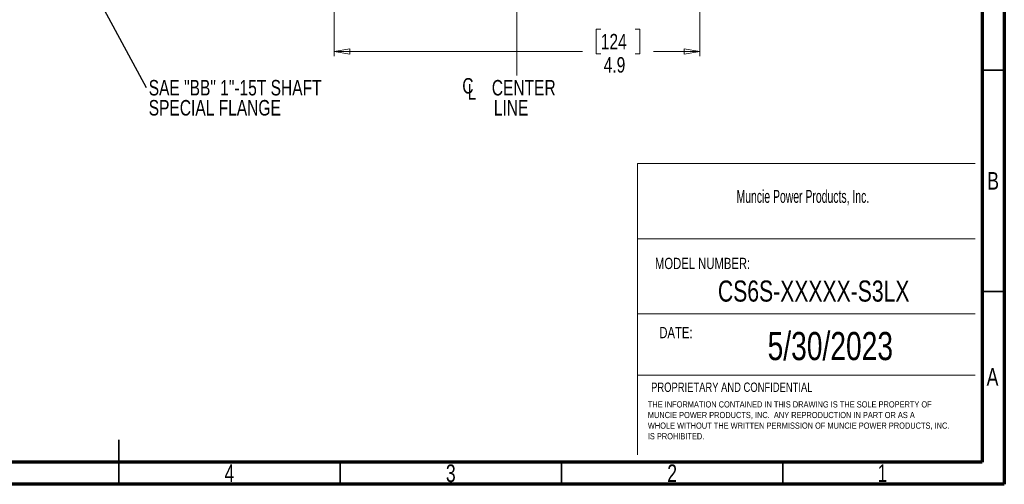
# Model space of a CAD drawing. Header units: inches. Extents: x 0.6 to 16.3, y 0.2 to 11.5.
# Tile 9 of 16: x 7.6 to 16.3, y 0.2 to 4.3. Entities that reach past the tile are written whole.
import ezdxf

# ---------------------------------------------------------------- set-up
doc = ezdxf.new("R2010")
doc.units = ezdxf.units.IN
doc.header["$MEASUREMENT"] = 0
doc.linetypes.add('CENTERX2', pattern=[0.8, 0.5, -0.1, 0.1, -0.1])
doc.styles.add('SLDTEXTSTYLE0', font='TXT', dxfattribs={"width": 0.75})
doc.styles.add('SLDTEXTSTYLE1', font='TXT', dxfattribs={"width": 0.605})
doc.dimstyles.new('SLDDIMSTYLE1', dxfattribs={"dimtxt": 0.137795, "dimasz": 0.14, "dimexe": 0, "dimexo": 0.0625, "dimgap": 0.034449, "dimtad": 0, "dimdec": 1, "dimlfac": 1.5, "dimrnd": 1e-09, "dimzin": 12, "dimdsep": 46, "dimtxsty": 'SLDTEXTSTYLE0', "dimblk1": 'CLOSED', "dimblk2": 'CLOSED', "dimsah": 1, "dimcen": 0.09, "dimadec": 0, "dimazin": 3, "dimtfac": 1, "dimtdec": 1, "dimtofl": 0, "dimtmove": 0, "dimatfit": 3, "dimldrblk": 'CLOSED', "dimfxl": 0, "dimfrac": 2, "dimtolj": 1, "dimtzin": 12, "dimarcsym": 0})
doc.dimstyles.new('SLDDIMSTYLE4', dxfattribs={"dimtxt": 0.18, "dimasz": 0.14, "dimexe": 0, "dimexo": 0.0625, "dimgap": 0, "dimtad": 0, "dimtih": 1, "dimtoh": 1, "dimdec": 0, "dimrnd": 1e-09, "dimzin": 0, "dimdsep": 46, "dimtxsty": 'Standard', "dimsah": 1, "dimcen": 0.09, "dimadec": 0, "dimazin": 0, "dimtfac": 0.14, "dimtdec": 0, "dimtofl": 0, "dimtmove": 0, "dimatfit": 3, "dimfxl": 0, "dimfrac": 2, "dimtolj": 1, "dimtzin": 0, "dimarcsym": 0})

# ---------------------------------------------------------------- blocks, each defined once
blk = doc.blocks.new('SW_NOTE_0')
at = {"color": 0, "linetype": 'Continuous', "lineweight": 0, "char_height": 0.055, "attachment_point": 1, "style": 'SLDTEXTSTYLE0'}
for s, insert in [('THE INFORMATION CONTAINED IN THIS DRAWING IS THE SOLE PROPERTY OF', (0, 0.0709)), ('MUNCIE POWER PRODUCTS, INC.  ANY REPRODUCTION IN PART OR AS A', (0, -0.0235)), ('WHOLE WITHOUT THE WRITTEN PERMISSION OF MUNCIE POWER PRODUCTS, INC.', (0, -0.1178)), ('IS PROHIBITED.', (0, -0.2122))]:
    blk.add_mtext(s, dxfattribs=dict(at, insert=insert))
blk = doc.blocks.new('_Closed')
at = {"color": 0, "linetype": 'ByBlock', "lineweight": -2}
for p, q in [((-1, 0.166667), (0, 0)), ((-1, 0.166667), (-1, -0.166667)), ((0, 0), (-1, -0.166667)), ((0, 0), (-1, 0))]:
    blk.add_line(p, q, dxfattribs=at)
blk = doc.blocks.new('_D_11')
at = {"color": 7, "linetype": 'Continuous', "lineweight": 0}
for p, q in [((10.3777, 4.3986), (10.3777, 4.0022)), ((13.631, 4.3986), (13.631, 4.0022)), ((12.7502, 4.24), (12.7082, 4.24)), ((12.7082, 4.24), (12.7082, 4.0213)), ((13.0557, 4.24), (13.0977, 4.24)), ((13.0977, 4.24), (13.0977, 4.0213)), ((10.3777, 4.0415), (12.5874, 4.0415)), ((13.631, 4.0415), (13.2185, 4.0415)), ((12.7082, 4.0213), (12.7502, 4.0213)), ((13.0977, 4.0213), (13.0557, 4.0213))]:
    blk.add_line(p, q, dxfattribs=at)
at = {"color": 7, "linetype": 'Continuous', "lineweight": 18, "xscale": 0.14, "yscale": 0.14, "rotation": 180.0000000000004}
blk.add_blockref('_Closed', (10.3777, 4.0415, -0.1249), dxfattribs=at)
at = {"color": 7, "linetype": 'Continuous', "lineweight": 18, "xscale": 0.14, "yscale": 0.14}
blk.add_blockref('_Closed', (13.631, 4.0415, -0.1249), dxfattribs=at)
at = {"color": 7, "linetype": 'Continuous', "lineweight": 18, "char_height": 0.1378, "attachment_point": 1, "style": 'SLDTEXTSTYLE0'}
for s, insert in [('124', (12.7502, 4.1989)), ('4.9', (12.7757, 3.9927))]:
    blk.add_mtext(s, dxfattribs=dict(at, insert=insert))
blk = doc.blocks.new('SW_SYMBOL_MOD_CL')
at = {"color": 0, "linetype": 'Continuous', "lineweight": 0, "char_height": 30.8, "attachment_point": 5, "style": 'SLDTEXTSTYLE0'}
for s, insert in [('C', (15.7, 23.6)), ('L', (23.6, 11.8))]:
    blk.add_mtext(s, dxfattribs=dict(at, insert=insert))
blk = doc.blocks.new('SW_NOTE_0_1')
at = {"color": 0, "linetype": 'Continuous', "lineweight": 0, "xscale": 0.004470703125, "yscale": 0.004470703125, "zscale": 0.004470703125}
blk.add_blockref('SW_SYMBOL_MOD_CL', (0, 0.0191), dxfattribs=at)
at = {"color": 0, "linetype": 'Continuous', "lineweight": 0, "char_height": 0.1378, "attachment_point": 2, "style": 'SLDTEXTSTYLE0'}
for s, insert in [('CENTER', (0.5667, 0.1776)), ('LINE', (0.4541, -0.0005))]:
    blk.add_mtext(s, dxfattribs=dict(at, insert=insert))
blk = doc.blocks.new('SW_NOTE_0_2')
at = {"color": 0, "linetype": 'Continuous', "lineweight": 0, "char_height": 0.137795, "attachment_point": 1, "style": 'SLDTEXTSTYLE0'}
for s, insert in [('SAE "BB" 1"-15T SHAFT', (0.0219, 0.0673)), ('SPECIAL FLANGE', (0.0219, -0.1109))]:
    blk.add_mtext(s, dxfattribs=dict(at, insert=insert))

msp = doc.modelspace()

# ---------------------------------------------------------------- linework, layer by layer
at = {"color": 7, "linetype": 'Continuous', "lineweight": 70}
for p, q in [((16.3386, 11.4961), (16.3386, 0.1969)), ((16.1417, 11.2992), (16.1417, 0.3937)), ((16.1417, 0.3937), (0.7874, 0.3937)), ((16.3386, 0.1969), (0.5906, 0.1969))]:
    msp.add_line(p, q, dxfattribs=at)
at = {"color": 7, "linetype": 'CENTERX2', "lineweight": 18}
for p, q in [((12.0044, 3.8287), (12.0044, 9.9535)), ((12.0043, 5.2595), (12.0044, 3.8287))]:
    msp.add_line(p, q, dxfattribs=at)
at = {"color": 7, "linetype": 'Continuous', "lineweight": 35}
for p, q in [((16.1417, 3.878), (16.3386, 3.878)), ((16.1417, 1.9094), (16.3386, 1.9094)), ((8.4646, 0.1969), (8.4646, 0.5906)), ((8.4646, 0.3937), (8.4646, 0.1969)), ((10.4331, 0.3937), (10.4331, 0.1969)), ((12.4016, 0.3937), (12.4016, 0.1969)), ((14.3701, 0.3937), (14.3701, 0.1969))]:
    msp.add_line(p, q, dxfattribs=at)
at = {"color": 7, "linetype": 'Continuous', "lineweight": 18}
for p, q in [((13.0776, 3.0458), (13.0776, 0.4598)), ((13.0776, 3.0458), (16.0785, 3.0458)), ((13.0776, 2.3783), (16.0785, 2.3783)), ((13.0776, 1.7108), (16.0785, 1.7108)), ((13.0776, 1.1661), (16.0785, 1.1661))]:
    msp.add_line(p, q, dxfattribs=at)

# ---------------------------------------------------------------- block references
at = {"color": 7, "linetype": 'Continuous', "lineweight": 0}
for name, p in [('SW_NOTE_0_2', (8.7073, 3.7223)), ('SW_NOTE_0_1', (11.4979, 3.612)), ('SW_NOTE_0', (13.1682, 0.8635))]:
    msp.add_blockref(name, p, dxfattribs=at)

# ---------------------------------------------------------------- texts
for s, insert, char_height, attachment_point, style in [('B', (16.239, 2.9714), 0.1562, 2, 'SLDTEXTSTYLE0'), ('Muncie Power Products, Inc.', (13.9571, 2.8121), 0.114583, 1, 'SLDTEXTSTYLE1'), ('MODEL NUMBER:', (13.2315, 2.2093), 0.1, 1, 'SLDTEXTSTYLE0'), ('CS6S-XXXXX-S3LX', (14.6434, 2.0076), 0.1875, 2, 'SLDTEXTSTYLE0'), ('DATE:', (13.2704, 1.595), 0.1, 1, 'SLDTEXTSTYLE0'), ('5/30/2023', (14.7912, 1.5501), 0.25, 2, 'SLDTEXTSTYLE0'), ('A', (16.2338, 1.2292), 0.1562, 2, 'SLDTEXTSTYLE0'), ('PROPRIETARY AND CONFIDENTIAL', (13.1975, 1.1011), 0.083333, 1, 'SLDTEXTSTYLE0'), ('4', (9.4472, 0.3729), 0.1562, 2, 'SLDTEXTSTYLE0'), ('3', (11.4157, 0.3729), 0.1562, 2, 'SLDTEXTSTYLE0'), ('2', (13.3843, 0.3729), 0.1562, 2, 'SLDTEXTSTYLE0'), ('1', (15.2543, 0.3729), 0.1562, 2, 'SLDTEXTSTYLE0')]:
    msp.add_mtext(s, dxfattribs=dict(at, insert=insert, char_height=char_height, attachment_point=attachment_point, style=style))

# ---------------------------------------------------------------- dimensions: what is measured, and where the dimension line sits
at = {"color": 7, "linetype": 'Continuous', "lineweight": 18}
dim = msp.add_linear_dim(base=(13.631, 4.0415), p1=(10.3777, 4.4379), p2=(13.631, 4.4379), dimstyle='SLDDIMSTYLE1', dxfattribs=at)
dim.commit()
dim.dimension.update_dxf_attribs({"geometry": '_D_11', "text_midpoint": (12.903, 4.0415), "dimtype": 160})

# ---------------------------------------------------------------- leaders
at = {"color": 7, "linetype": 'Continuous', "lineweight": 0}
msp.add_leader([(7.8213, 5.364), (8.7073, 3.7223)], dimstyle='SLDDIMSTYLE4', dxfattribs=at)

doc.saveas('drawing.dxf')
